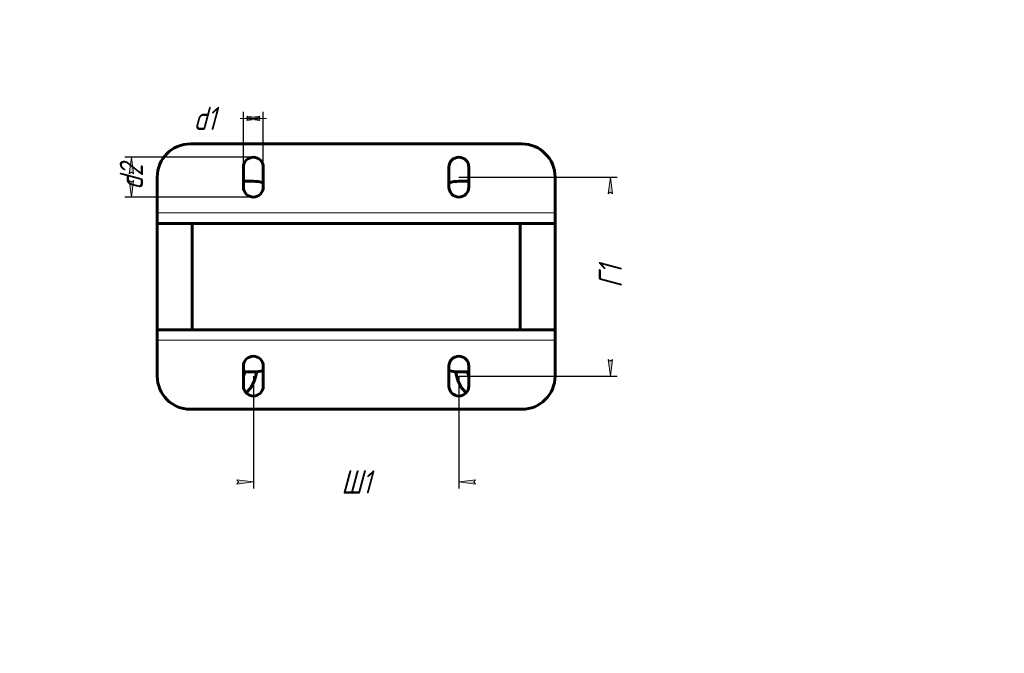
# Model space of a CAD drawing. Header units: millimetres. Extents: x 0 to 297, y 0 to 420.
# Tile 23 of 23: x 0 to 297, y 229 to 420. Entities that reach past the tile are written whole.
import ezdxf

# ---------------------------------------------------------------- set-up
doc = ezdxf.new("R2010")
doc.units = ezdxf.units.MM
doc.linetypes.add('K5LT_BASIC', pattern=[0])
doc.linetypes.add('K5LT_THIN', pattern=[0])
doc.layers.add('Системный слой', color=7, linetype='Continuous')
doc.styles.add('KDIMTEXTSTYLE', font='GOST_AU.SHX', dxfattribs={"width": 0.96, "oblique": 15, "height": 5})
doc.dimstyles.new('KDIMSTYLE (1.00)', dxfattribs={"dimtxt": 5, "dimasz": 1, "dimexe": 2, "dimexo": 0, "dimgap": 1, "dimtad": 1, "dimtxsty": 'KDIMTEXTSTYLE', "dimsah": 1, "dimcen": 0, "dimdle": 1, "dimadec": 0, "dimazin": 0, "dimtfac": 0.667, "dimtmove": 0, "dimatfit": 3, "dimfxl": 1, "dimtvp": 1, "dimtolj": 1, "dimtzin": 0, "dimarcsym": 0})

# ---------------------------------------------------------------- blocks, each defined once
blk = doc.blocks.new('U34')
at = {"layer": 'Системный слой', "color": 150, "linetype": 'K5LT_BASIC', "lineweight": 60, "true_color": 0x0080ff}
for p, q in [((67.48, 312.35), (67.63, 312.8)), ((67.63, 312.8), (67.78, 313.27)), ((67.78, 313.27), (67.9, 313.76)), ((67.9, 313.76), (67.91, 313.78))]:
    blk.add_line(p, q, dxfattribs=at)
blk = doc.blocks.new('U35')
at = {"layer": 'Системный слой', "color": 150, "linetype": 'K5LT_BASIC', "lineweight": 60, "true_color": 0x0080ff}
for p, q in [((131.46, 313.83), (132.18, 311.19)), ((132.18, 311.19), (133.23, 309.03)), ((133.23, 309.03), (134.65, 307.49)), ((134.65, 307.49), (134.67, 307.48)), ((134.67, 307.48), (134.67, 307.48))]:
    blk.add_line(p, q, dxfattribs=at)
blk = doc.blocks.new('U36')
at = {"layer": 'Системный слой', "color": 150, "linetype": 'K5LT_BASIC', "lineweight": 60, "true_color": 0x0080ff}
for p, q in [((135.05, 313.78), (135.19, 313.27)), ((135.19, 313.27), (135.33, 312.8)), ((135.33, 312.8), (135.48, 312.35))]:
    blk.add_line(p, q, dxfattribs=at)
blk = doc.blocks.new('U37')
at = {"layer": 'Системный слой', "color": 150, "linetype": 'K5LT_BASIC', "lineweight": 60, "true_color": 0x0080ff}
for p, q in [((41.75, 326.53), (51.98, 326.53)), ((150.98, 326.53), (161.22, 326.53))]:
    blk.add_line(p, q, dxfattribs=at)
blk = doc.blocks.new('U38')
at = {"layer": 'Системный слой', "color": 150, "linetype": 'K5LT_BASIC', "lineweight": 60, "true_color": 0x0080ff}
for p, q in [((51.98, 358.53), (41.75, 358.53)), ((161.22, 358.53), (150.98, 358.53))]:
    blk.add_line(p, q, dxfattribs=at)
blk = doc.blocks.new('U39')
at = {"layer": 'Системный слой', "color": 150, "linetype": 'K5LT_BASIC', "lineweight": 60, "true_color": 0x0080ff}
for p, q in [((71.5, 313.83), (70.78, 311.19)), ((69.73, 309.03), (68.33, 307.51)), ((70.78, 311.19), (69.73, 309.03)), ((68.3, 307.49), (68.29, 307.48)), ((68.29, 307.48), (68.29, 307.48)), ((68.31, 307.49), (68.3, 307.49)), ((68.33, 307.51), (68.31, 307.49))]:
    blk.add_line(p, q, dxfattribs=at)
blk = doc.blocks.new('U40')
at = {"layer": 'Системный слой', "color": 7, "linetype": 'K5LT_THIN', "lineweight": 18}
for p, q in [((67.49, 309.55), (67.48, 309.56)), ((67.77, 308.24), (67.49, 309.55))]:
    blk.add_line(p, q, dxfattribs=at)
blk = doc.blocks.new('U41')
at = {"layer": 'Системный слой', "color": 7, "linetype": 'K5LT_THIN', "lineweight": 18}
for p, q in [((135.48, 309.56), (135.19, 308.26)), ((135.19, 308.26), (135.19, 308.24))]:
    blk.add_line(p, q, dxfattribs=at)
blk = doc.blocks.new('KDIMARROW_01')
at = {"layer": 'Системный слой'}
blk.add_hatch(color=0, dxfattribs=at).paths.add_polyline_path([(0, 0), (-5, 0.66), (-4.5, 0), (-5, -0.66)])
at = {"layer": 'Системный слой', "color": 0, "linetype": 'K5LT_THIN', "lineweight": 18}
for p, q in [((-4.5, 0), (-5, 0.66)), ((-5, 0.66), (0, 0)), ((0, 0), (-5, -0.66)), ((-5, -0.66), (-4.5, 0)), ((0, 0), (-1, 0))]:
    blk.add_line(p, q, dxfattribs=at)
blk = doc.blocks.new('KDIMARROW_02')
at = {"layer": 'Системный слой'}
blk.add_hatch(color=0, dxfattribs=at).paths.add_polyline_path([(4.5, 0), (5, 0.66), (0, 0), (5, -0.66)])
at = {"layer": 'Системный слой', "color": 0, "linetype": 'K5LT_THIN', "lineweight": 18}
for p, q in [((0, 0), (-1, 0)), ((5, 0.66), (0, 0)), ((0, 0), (5, -0.66)), ((0, 0), (7, 0)), ((4.5, 0), (5, 0.66)), ((5, -0.66), (4.5, 0))]:
    blk.add_line(p, q, dxfattribs=at)

msp = doc.modelspace()

# ---------------------------------------------------------------- linework, layer by layer
at = {"layer": 'Системный слой', "color": 150, "linetype": 'K5LT_BASIC', "lineweight": 60, "true_color": 0x0080ff}
for p, q in [((51.481, 382.528), (151.481, 382.528)), ((67.481, 369.528), (67.481, 375.528)), ((73.481, 375.528), (73.481, 369.528)), ((129.481, 369.528), (129.481, 375.528)), ((135.481, 375.528), (135.481, 369.528)), ((41.481, 361.728), (41.481, 372.528)), ((67.481, 371.278), (70.481, 371.278)), ((132.481, 371.278), (135.481, 371.278)), ((161.481, 372.528), (161.481, 361.728)), ((41.481, 358.688), (41.481, 361.728)), ((161.481, 361.728), (161.481, 358.688)), ((41.481, 326.367), (41.481, 358.688)), ((51.981, 326.528), (51.981, 358.528)), ((51.981, 358.528), (150.981, 358.528)), ((150.981, 326.528), (150.981, 358.528)), ((161.481, 358.688), (161.481, 326.367)), ((41.481, 323.328), (41.481, 326.367)), ((51.981, 326.528), (150.981, 326.528)), ((161.481, 326.367), (161.481, 323.328)), ((41.481, 312.528), (41.481, 323.328)), ((161.481, 323.328), (161.481, 312.528)), ((67.481, 309.528), (67.481, 315.528)), ((73.481, 315.528), (73.481, 309.528)), ((129.481, 309.528), (129.481, 315.528)), ((135.481, 315.528), (135.481, 309.528)), ((70.481, 313.778), (67.481, 313.778)), ((135.481, 313.778), (132.481, 313.778)), ((151.481, 302.528), (51.481, 302.528))]:
    msp.add_line(p, q, dxfattribs=at)
at = {"layer": 'Системный слой', "color": 7, "linetype": 'K5LT_THIN', "lineweight": 18}
for p, q in [((41.481, 361.728), (161.481, 361.728)), ((161.481, 323.328), (41.481, 323.328))]:
    msp.add_line(p, q, dxfattribs=at)
at = {"layer": 'Системный слой', "color": 150, "linetype": 'K5LT_BASIC', "lineweight": 60, "true_color": 0x0080ff}
for centre, radius, start, end in [((51.481, 372.528), 10, 90, 180), ((151.481, 372.528), 10, 0, 90), ((70.481, 375.528), 3, 0, 180), ((132.481, 375.528), 3, 0, 180), ((70.481, 361.278), 10, 72.5424, 90), ((132.481, 361.278), 10, 90, 107.4576), ((70.481, 369.528), 3, 180, 0), ((132.481, 369.528), 3, 180, 0), ((70.481, 315.528), 3, 0, 180), ((132.481, 315.528), 3, 0, 180), ((51.481, 312.528), 10, 180, 270), ((70.481, 323.778), 10, 270, 287.4576), ((132.481, 323.778), 10, 252.5424, 270), ((151.481, 312.528), 10, 270, 0), ((70.481, 309.528), 3, 180, 0), ((132.481, 309.528), 3, 180, 0)]:
    msp.add_arc(centre, radius, start, end, dxfattribs=at)
for centre, major_axis, start_param, end_param in [((41.745, 361.728), (0, -3.2), 5.9653616, 6.2831853), ((161.216, 361.728), (0, -3.2), 0, 0.3178237), ((41.745, 323.328), (0, 3.2), 0, 0.3178237), ((161.216, 323.328), (0, 3.2), 5.9653616, 6.2831853)]:
    msp.add_ellipse(centre, major_axis=major_axis, ratio=0.2647059, start_param=start_param, end_param=end_param, dxfattribs=at)

# ---------------------------------------------------------------- block references
at = {"layer": 'Системный слой'}
for name in ['U38', 'U37', 'U34', 'U39', 'U35', 'U36', 'U40', 'U41']:
    msp.add_blockref(name, (0, 0), dxfattribs=at)

# ---------------------------------------------------------------- dimensions: what is measured, and where the dimension line sits
at = {"layer": 'Системный слой', "color": 7}
for base, p1, p2, location, text, override in [((67.481, 390.247), (73.481, 372.528), (67.481, 372.528), (55.8, 390.247), '\\H7.0;\\W0.965;\\Q15;\\H7.0;\\W0.965;\\Q15;\\Q15;d1', {"dimexo": 0, "dimblk1": 'KDIMARROW_02', "dimblk2": 'KDIMARROW_02', "dimse1": 0, "dimse2": 0, "dimclrt": 7, "dimtolj": 1}), ((70.481, 280.608), (132.481, 312.528), (70.481, 312.528), (101.481, 280.608), '\\H7.0;\\W0.965;\\Q15;\\H7.0;\\W0.965;\\Q15;\\Q15;Ш1\\Q15;\\H5.00;', {"dimexo": 0, "dimblk1": 'KDIMARROW_01', "dimblk2": 'KDIMARROW_01', "dimse1": 0, "dimse2": 0, "dimclrt": 7, "dimtolj": 1})]:
    msp.add_linear_dim(base=base, p1=p1, p2=p2, location=location, text=text, dimstyle='KDIMSTYLE (1.00)', override=override, dxfattribs=at).render()
for base, p1, p2, location, text in [((33.676, 378.528), (70.481, 366.528), (70.481, 378.528), (33.676, 372.528), '\\H7.0;\\W0.965;\\Q15;\\H7.0;\\W0.965;\\Q15;\\Q15;d2'), ((178.175, 372.528), (132.481, 312.528), (132.481, 372.528), (178.175, 342.528), '\\H7.0;\\W0.965;\\Q15;\\H7.0;\\W0.965;\\Q15;\\Q15;Г1\\Q15;\\H5.00;')]:
    msp.add_linear_dim(base=base, p1=p1, p2=p2, angle=90, location=location, text=text, dimstyle='KDIMSTYLE (1.00)', override={"dimexo": 0, "dimblk1": 'KDIMARROW_01', "dimblk2": 'KDIMARROW_01', "dimse1": 0, "dimse2": 0, "dimclrt": 7, "dimtolj": 1}, dxfattribs=at).render()

doc.saveas('drawing.dxf')
